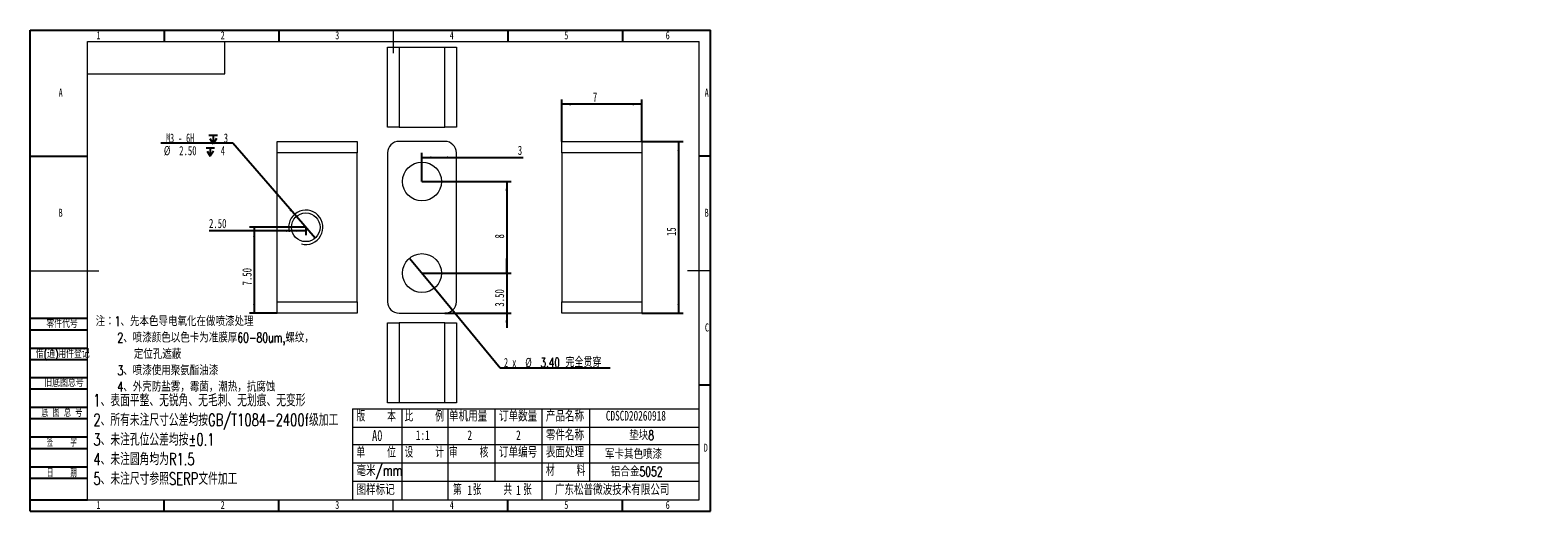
# Model space of a CAD drawing. Header units: millimetres. Extents: x 0 to 658, y -2 to 210.
import ezdxf

# ---------------------------------------------------------------- set-up
doc = ezdxf.new("R2010")
doc.units = ezdxf.units.MM
doc.layers.add('图框', color=7, linetype='Continuous')
doc.layers.add('粗实线层', color=7, linetype='Continuous', lineweight=15)
doc.styles.add('SLDTEXTSTYLE0', font='TXT', dxfattribs={"width": 0.7})
doc.styles.add('SLDTEXTSTYLE1', font='TXT', dxfattribs={"width": 0.7, "bigfont": 'bigfont'})
doc.styles.add('SLDTEXTSTYLE2', font='TXT', dxfattribs={"width": 0.614286, "bigfont": 'bigfont'})
doc.styles.add('SLDTEXTSTYLE3', font='TXT', dxfattribs={"width": 0.566667, "bigfont": 'bigfont'})
doc.styles.add('SLDTEXTSTYLE4', font='TXT', dxfattribs={"width": 0.633333})
doc.styles.add('SLDTEXTSTYLE5', font='TXT', dxfattribs={"width": 0.642857})
doc.dimstyles.new('SLDDIMSTYLE0', dxfattribs={"dimtxt": 4, "dimasz": 4.08, "dimexe": 0, "dimexo": 0.0625, "dimgap": 1, "dimtad": 2, "dimlfac": 0.2, "dimrnd": 1e-09, "dimzin": 12, "dimdsep": 46, "dimtxsty": 'SLDTEXTSTYLE0', "dimsah": 1, "dimcen": 0.09, "dimadec": 0, "dimazin": 3, "dimtfac": 1, "dimtofl": 0, "dimtmove": 0, "dimatfit": 3, "dimfxl": 0, "dimfrac": 2, "dimtolj": 1, "dimtzin": 12, "dimarcsym": 0})
doc.dimstyles.new('SLDDIMSTYLE1', dxfattribs={"dimtxt": 4, "dimasz": 4.08, "dimexe": 0, "dimexo": 0.0625, "dimgap": 1, "dimtad": 2, "dimlfac": 0.2, "dimrnd": 1e-09, "dimzin": 4, "dimdsep": 46, "dimtxsty": 'SLDTEXTSTYLE0', "dimsah": 1, "dimcen": 0.09, "dimadec": 0, "dimazin": 1, "dimtfac": 1, "dimtmove": 0, "dimatfit": 0, "dimfxl": 0, "dimfrac": 2, "dimtolj": 1, "dimtzin": 12, "dimarcsym": 0})
doc.dimstyles.new('SLDDIMSTYLE2', dxfattribs={"dimtxt": 4, "dimasz": 4.08, "dimexe": 0, "dimexo": 0.0625, "dimgap": 1, "dimtad": 0, "dimtih": 1, "dimtoh": 1, "dimlfac": 0.2, "dimrnd": 1e-09, "dimzin": 4, "dimdsep": 46, "dimtxsty": 'SLDTEXTSTYLE0', "dimblk1": 'NONE', "dimsah": 1, "dimcen": 0, "dimadec": 0, "dimazin": 1, "dimtfac": 1, "dimtmove": 0, "dimatfit": 3, "dimldrblk": 'NONE', "dimfxl": 0, "dimfrac": 2, "dimtolj": 1, "dimtzin": 12, "dimarcsym": 0})
doc.dimstyles.new('SLDDIMSTYLE3', dxfattribs={"dimtxt": 4, "dimasz": 4.08, "dimexe": 0, "dimexo": 0.0625, "dimgap": 1, "dimtad": 2, "dimlfac": 0.2, "dimrnd": 1e-09, "dimzin": 4, "dimdsep": 46, "dimtxsty": 'SLDTEXTSTYLE0', "dimsah": 1, "dimcen": 0.09, "dimadec": 0, "dimazin": 1, "dimtfac": 1, "dimtofl": 0, "dimtmove": 0, "dimatfit": 3, "dimfxl": 0, "dimfrac": 2, "dimtolj": 1, "dimtzin": 12, "dimarcsym": 0})
doc.dimstyles.new('SLDDIMSTYLE4', dxfattribs={"dimtxt": 4, "dimasz": 4.08, "dimexe": 0, "dimexo": 0.0625, "dimgap": 1, "dimtad": 0, "dimtih": 1, "dimtoh": 1, "dimdec": 6, "dimlfac": 0.2, "dimrnd": 1e-09, "dimzin": 12, "dimdsep": 46, "dimtxsty": 'SLDTEXTSTYLE0', "dimblk1": 'NONE', "dimsah": 1, "dimcen": 0, "dimadec": 0, "dimazin": 3, "dimtfac": 1, "dimtmove": 0, "dimatfit": 3, "dimldrblk": 'NONE', "dimfxl": 0, "dimfrac": 2, "dimtolj": 1, "dimtzin": 12, "dimarcsym": 0})

# ---------------------------------------------------------------- blocks, each defined once
blk = doc.blocks.new('SW_NOTE_0')
at = {"layer": '图框', "color": 0, "char_height": 4.2333, "attachment_point": 1, "style": 'SLDTEXTSTYLE1'}
for s, insert in [('\\M+1928D\\M+181461\\M+18141\\M+190E6\\M+1967B\\M+19046导电氧\\M+189BB\\M+18DDD\\M+198F4喷\\M+18EBD处\\M+1979D', (0, 5.46)), ('2\\M+18141喷\\M+18EBD颜\\M+19046\\M+188C8\\M+19046卡为\\M+18F79\\M+1968C\\M+18CFA60-80um,\\M+19786纹\\M+18143', (9.52, -1.69)), ('\\M+192E8\\M+188CA\\M+18D45\\M+18ED5\\M+195C1', (16.67, -8.83)), ('3\\M+18141喷\\M+18EBD\\M+18E67\\M+19770\\M+1E3DA氨酯\\M+196FB\\M+18EBD', (9.52, -15.98)), ('4\\M+18141\\M+18A4F壳\\M+19668盐雾\\M+18143霉\\M+18BDB\\M+18143\\M+192AA热\\M+18143\\M+18D52\\M+19585蚀', (9.52, -23.12))]:
    blk.add_mtext(s, dxfattribs=dict(at, insert=insert))
blk = doc.blocks.new('SW_NOTE_1')
at = {"layer": '图框', "color": 0, "attachment_point": 1, "style": 'SLDTEXTSTYLE1'}
for s, insert, char_height in [('1\\M+18141\\M+1955C\\M+196CA\\M+195BD\\M+190AE\\M+18141\\M+19DD9锐\\M+18A70\\M+18141\\M+19DD9\\M+196D1\\M+18E68\\M+18141\\M+19DD9划\\M+18DAD\\M+18141\\M+19DD9变\\M+18C60', (0, 6.82), 5.29167), ('2\\M+18141\\M+18F8A\\M+1974C\\M+196A2\\M+1928D\\M+18EDA\\M+190A1\\M+18CF6\\M+18DB7\\M+18BCF\\M+188C2GB/T1084-2400f级\\M+189C1\\M+18D48', (0, -1.73), 5.29167), ('3\\M+18141\\M+196A2\\M+1928D\\M+18D45\\M+188CA\\M+18CF6\\M+18DB7\\M+18BCF\\M+188C2\\M+1817D0.1', (0, -10.29), 5.2917), ('4\\M+18141\\M+196A2\\M+1928D圆\\M+18A70\\M+18BCF为R1.5', (0, -18.85), 5.2917), ('5\\M+18141\\M+196A2\\M+1928D\\M+18EDA\\M+190A1\\M+18E51\\M+18FC6SERP\\M+195B6\\M+18C8F\\M+189C1\\M+18D48', (0, -27.4), 5.2917)]:
    blk.add_mtext(s, dxfattribs=dict(at, insert=insert, char_height=char_height))
blk = doc.blocks.new('_D')
at = {"layer": '图框'}
for p, q in [((171.03, 143.94), (210.03, 143.94)), ((208.03, 143.94), (208.03, 103.94)), ((171.03, 103.94), (210.03, 103.94))]:
    blk.add_line(p, q, dxfattribs=at)
for points in [[(208.03, 143.94), (207.53, 139.86), (208.54, 139.86)], [(208.03, 103.94), (208.54, 108.02), (207.53, 108.02)]]:
    blk.add_solid(points, dxfattribs=at)
at = {"layer": '图框', "insert": (202.88, 119.07), "char_height": 4, "attachment_point": 1, "rotation": 90, "style": 'SLDTEXTSTYLE0'}
blk.add_mtext('8', dxfattribs=at)
blk = doc.blocks.new('_D_1')
at = {"layer": '图框'}
for p, q in [((171.03, 143.94), (171.03, 156.4)), ((171.03, 154.4), (186.03, 154.4)), ((186.03, 154.4), (215.2, 154.4))]:
    blk.add_line(p, q, dxfattribs=at)
for points in [[(171.03, 154.4), (175.11, 153.89), (175.11, 154.91)], [(186.03, 154.4), (181.95, 154.91), (181.95, 153.89)]]:
    blk.add_solid(points, dxfattribs=at)
at = {"layer": '图框', "insert": (212.87, 159.56), "char_height": 4, "attachment_point": 1, "style": 'SLDTEXTSTYLE0'}
blk.add_mtext('3', dxfattribs=at)
blk = doc.blocks.new('_D_2')
at = {"layer": '图框'}
for p, q in [((208.03, 103.94), (208.03, 110.29)), ((171.03, 103.94), (210.03, 103.94)), ((208.03, 103.94), (208.03, 86.44)), ((181.03, 86.44), (210.03, 86.44)), ((208.03, 86.44), (208.03, 80.09))]:
    blk.add_line(p, q, dxfattribs=at)
for points in [[(208.03, 103.94), (208.54, 108.02), (207.53, 108.02)], [(208.03, 86.44), (207.53, 82.36), (208.54, 82.36)]]:
    blk.add_solid(points, dxfattribs=at)
at = {"layer": '图框', "insert": (202.88, 89.32), "char_height": 4, "attachment_point": 1, "rotation": 90, "style": 'SLDTEXTSTYLE0'}
blk.add_mtext('3.50', dxfattribs=at)
blk = doc.blocks.new('_D_3')
at = {"layer": '图框'}
for p, q in [((165.62, 110.49), (176.45, 97.39)), ((176.45, 97.39), (205.22, 62.61)), ((205.22, 62.61), (253.13, 62.61))]:
    blk.add_line(p, q, dxfattribs=at)
blk.add_solid([(176.45, 97.39), (178.66, 93.93), (179.44, 94.57)], dxfattribs=at)
at = {"layer": '图框', "char_height": 4, "attachment_point": 1}
for s, insert, style in [('2 x', (206.81, 66.92), 'SLDTEXTSTYLE4'), ('%%c', (216.12, 66.92), 'SLDTEXTSTYLE0'), ('3.40 \\M+18AAE\\M+19153贯\\M+190FA', (222.79, 66.92), 'SLDTEXTSTYLE1')]:
    blk.add_mtext(s, dxfattribs=dict(at, insert=insert, style=style))
blk = doc.blocks.new('_NONE')
blk = doc.blocks.new('_D_4')
at = {"layer": '图框'}
for p, q in [((107.82, 122.46), (78.07, 122.46)), ((120.32, 122.46), (107.82, 122.46)), ((120.32, 123.94), (120.32, 120.46))]:
    blk.add_line(p, q, dxfattribs=at)
for points in [[(107.82, 122.46), (111.9, 121.95), (111.9, 122.97)], [(120.32, 122.46), (116.24, 122.97), (116.24, 121.95)]]:
    blk.add_solid(points, dxfattribs=at)
at = {"layer": '图框', "insert": (78.07, 127.61), "char_height": 4, "attachment_point": 1, "style": 'SLDTEXTSTYLE0'}
blk.add_mtext('2.50', dxfattribs=at)
blk = doc.blocks.new('_D_5')
at = {"layer": '图框'}
for p, q in [((120.32, 123.94), (95.82, 123.94)), ((97.82, 123.94), (97.82, 86.44)), ((107.82, 86.44), (95.82, 86.44))]:
    blk.add_line(p, q, dxfattribs=at)
for points in [[(97.82, 123.94), (97.31, 119.86), (98.33, 119.86)], [(97.82, 86.44), (98.33, 90.52), (97.31, 90.52)]]:
    blk.add_solid(points, dxfattribs=at)
at = {"layer": '图框', "insert": (92.66, 98.57), "char_height": 4, "attachment_point": 1, "rotation": 90, "style": 'SLDTEXTSTYLE0'}
blk.add_mtext('7.50', dxfattribs=at)
blk = doc.blocks.new('SW_SYMBOL_HOLE_DEPTH')
at = {"layer": '图框', "color": 0}
for p, q in [((0, 875), (800, 875)), ((100, 555), (400, 75)), ((400, 875), (400, 75)), ((700, 555), (400, 75))]:
    blk.add_line(p, q, dxfattribs=at)
blk = doc.blocks.new('_D_6')
at = {"layer": '图框'}
for p, q in [((88.47, 160.6), (57.09, 160.6)), ((116.22, 128.66), (88.47, 160.6)), ((124.42, 119.23), (116.22, 128.66))]:
    blk.add_line(p, q, dxfattribs=at)
blk.add_solid([(116.22, 128.66), (113.93, 132.08), (113.16, 131.41)], dxfattribs=at)
at = {"layer": '图框', "xscale": 0.004654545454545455, "yscale": 0.004654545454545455, "zscale": 0.004654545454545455}
for p in [(76.76, 154.58), (78.04, 160.08)]:
    blk.add_blockref('SW_SYMBOL_HOLE_DEPTH', p, dxfattribs=at)
at = {"layer": '图框', "char_height": 4, "attachment_point": 1}
for s, insert, style in [('M3 - 6H', (59.34, 164.91), 'SLDTEXTSTYLE5'), ('3', (84.48, 164.91), 'SLDTEXTSTYLE0'), ('%%c', (58.37, 159.41), 'SLDTEXTSTYLE0'), ('2.50', (65.04, 159.41), 'SLDTEXTSTYLE0'), ('4', (83.2, 159.41), 'SLDTEXTSTYLE0')]:
    blk.add_mtext(s, dxfattribs=dict(at, insert=insert, style=style))
blk = doc.blocks.new('_D_7')
at = {"layer": '图框'}
for p, q in [((267.03, 161.44), (285.03, 161.44)), ((283.03, 161.44), (283.03, 86.44)), ((267.03, 86.44), (285.03, 86.44))]:
    blk.add_line(p, q, dxfattribs=at)
for points in [[(283.03, 161.44), (282.53, 157.36), (283.54, 157.36)], [(283.03, 86.44), (283.54, 90.52), (282.53, 90.52)]]:
    blk.add_solid(points, dxfattribs=at)
at = {"layer": '图框', "insert": (277.88, 120.13), "char_height": 4, "attachment_point": 1, "rotation": 90, "style": 'SLDTEXTSTYLE0'}
blk.add_mtext('15', dxfattribs=at)
blk = doc.blocks.new('_D_8')
at = {"layer": '图框'}
for p, q in [((232.03, 161.44), (232.03, 179.68)), ((267.03, 161.44), (267.03, 179.68)), ((267.03, 177.68), (232.03, 177.68))]:
    blk.add_line(p, q, dxfattribs=at)
for points in [[(232.03, 177.68), (236.11, 177.17), (236.11, 178.19)], [(267.03, 177.68), (262.95, 178.19), (262.95, 177.17)]]:
    blk.add_solid(points, dxfattribs=at)
at = {"layer": '图框', "insert": (245.65, 182.84), "char_height": 4, "attachment_point": 1, "style": 'SLDTEXTSTYLE0'}
blk.add_mtext('7', dxfattribs=at)

msp = doc.modelspace()

# ---------------------------------------------------------------- linework, layer by layer
at = {"color": 7, "linetype": 'Continuous', "lineweight": 15}
for p, q in [((156.034344, 167.6083237), (156.034344, 202.6083248)), ((156.034344, 202.6083248), (161.0343169, 202.6083248)), ((161.0343169, 202.6083248), (161.0343169, 167.6083237)), ((161.0343169, 202.6083248), (181.0343202, 202.6083248)), ((181.0343202, 167.6083237), (181.0343202, 202.6083248)), ((181.0343202, 202.6083248), (186.0343303, 202.6083248)), ((186.0343303, 202.6083248), (186.0343303, 167.6083237)), ((161.0343169, 167.6083237), (156.034344, 167.6083237)), ((161.0343169, 167.6083237), (181.0343202, 167.6083237)), ((186.0343303, 167.6083237), (181.0343202, 167.6083237)), ((107.8178071, 161.4436994), (142.8178082, 161.4436994)), ((107.8178071, 156.4436992), (107.8178071, 161.4436994)), ((142.8178082, 161.4436994), (142.8178082, 156.4436992)), ((181.0343202, 161.4436994), (161.0343169, 161.4436994)), ((232.0330636, 156.4436992), (232.0330636, 161.4436994)), ((232.0330636, 161.4436994), (267.0330647, 161.4436994)), ((267.0330647, 161.4436994), (267.0330647, 156.4436992)), ((142.8178082, 156.4436992), (107.8178071, 156.4436992)), ((107.8178071, 91.4436979), (107.8178071, 156.4436992)), ((142.8178082, 91.4436979), (142.8178082, 156.4436992)), ((156.034344, 156.4436992), (156.034344, 91.4436979)), ((186.0343303, 91.4436979), (186.0343303, 156.4436992)), ((267.0330647, 156.4436992), (232.0330636, 156.4436992)), ((232.0330636, 156.4436992), (232.0330636, 91.4436979)), ((267.0330647, 156.4436992), (267.0330647, 91.4436979)), ((107.8178071, 91.4436979), (142.8178082, 91.4436979)), ((107.8178071, 86.443697), (107.8178071, 91.4436979)), ((142.8178082, 86.443697), (107.8178071, 86.443697)), ((142.8178082, 91.4436979), (142.8178082, 86.443697)), ((161.0343169, 86.443697), (181.0343202, 86.443697)), ((232.0330636, 86.443697), (232.0330636, 91.4436979)), ((232.0330636, 91.4436979), (267.0330647, 91.4436979)), ((267.0330647, 86.443697), (232.0330636, 86.443697)), ((267.0330647, 91.4436979), (267.0330647, 86.443697)), ((156.034344, 47.2601145), (156.034344, 82.2601156)), ((156.034344, 82.2601156), (161.0343169, 82.2601156)), ((161.0343169, 82.2601156), (161.0343169, 47.2601145)), ((181.0343202, 82.2601156), (161.0343169, 82.2601156)), ((181.0343202, 47.2601145), (181.0343202, 82.2601156)), ((181.0343202, 82.2601156), (186.0343303, 82.2601156)), ((186.0343303, 82.2601156), (186.0343303, 47.2601145)), ((161.0343169, 47.2601145), (156.034344, 47.2601145)), ((181.0343202, 47.2601145), (161.0343169, 47.2601145)), ((186.0343303, 47.2601145), (181.0343202, 47.2601145))]:
    msp.add_line(p, q, dxfattribs=at)
for centre, radius in [((171.0343353, 143.9436994), 8.5), ((120.3178082, 123.9436994), 6.25), ((171.0343353, 103.9436994), 8.5)]:
    msp.add_circle(centre, radius, dxfattribs=at)
for centre, start, end in [((161.0343353, 156.4436994), 90, 180), ((181.0343353, 156.4436994), 0, 90), ((161.0343353, 91.4436994), 180, 270), ((181.0343353, 91.4436994), 270, 0)]:
    msp.add_arc(centre, 5, start, end, dxfattribs=at)
at = {"color": 7, "linetype": 'Continuous', "lineweight": 0}
msp.add_arc((120.3178082, 123.9436994), 7.5, 255, 195, dxfattribs=at)
at = {"layer": '图框'}
for p, q in [((0, 0), (0, 210)), ((0, 210), (297, 210)), ((58.5, 210), (58.5, 205)), ((108.5, 210), (108.5, 205)), ((208.5, 210), (208.5, 205)), ((258.5, 210), (258.5, 205)), ((297, 0), (297, 210)), ((0, 155), (25, 155)), ((297, 155), (292, 155)), ((0, 84.2206215), (25, 84.2206215)), ((0, 79.2206215), (25, 79.2206215)), ((0, 71.2206215), (25, 71.2206215)), ((0, 66.2206215), (25, 66.2206215)), ((0, 58.4300278), (25, 58.4300278)), ((0, 53.4300278), (25, 53.4300278)), ((297, 55), (292, 55)), ((0, 45.4300278), (25, 45.4300278)), ((0, 40.4300278), (25, 40.4300278)), ((0, 32.4300278), (25, 32.4300278)), ((0, 27.4300278), (25, 27.4300278)), ((0, 19.4300278), (25, 19.4300278)), ((0, 14.4300278), (25, 14.4300278)), ((0, 5), (25, 5)), ((0, 0), (297, 0)), ((58.5, 0), (58.5, 5)), ((108.5, 0), (108.5, 5)), ((208.5, 0), (208.5, 5)), ((258.5, 0), (258.5, 5))]:
    msp.add_line(p, q, dxfattribs=at)
at = {"layer": '图框', "linetype": 'Continuous', "lineweight": 15}
for p, q in [((25, 5), (25, 205)), ((25, 205), (292, 205)), ((292, 5), (292, 205))]:
    msp.add_line(p, q, dxfattribs=at)
at = {"layer": '图框', "lineweight": 15}
for p, q in [((158.5, 210), (158.5, 200)), ((0, 105), (30, 105)), ((297, 105), (287, 105)), ((140.6854573, 44.6375897), (140.6854573, 5)), ((140.6854573, 44.6375897), (292, 44.6375897)), ((162.2134335, 44.6375897), (162.2134335, 5)), ((182.316782, 44.6375897), (182.316782, 5)), ((202.7866063, 44.6375897), (202.7866063, 13.2072362)), ((223.3713218, 44.6375897), (223.3713218, 5)), ((244.1827396, 44.6375897), (244.1827396, 13.2072362)), ((140.6854573, 36.6389612), (292, 36.6389612)), ((140.6854573, 29.1619824), (292, 29.1619824)), ((140.6854573, 21.1633539), (292, 21.1633539)), ((140.6854573, 13.2072362), (292, 13.2072362)), ((25, 5), (292, 5)), ((158.5, 0), (158.5, 5))]:
    msp.add_line(p, q, dxfattribs=at)
at = {"layer": '粗实线层'}
for p, q in [((85, 191), (85, 205)), ((25, 191), (85, 191))]:
    msp.add_line(p, q, dxfattribs=at)

# ---------------------------------------------------------------- block references
at = {"layer": '图框'}
for name, p in [('SW_NOTE_0', (28.5793222, 79.6083867)), ('SW_NOTE_1', (27.5720143, 44.2672309))]:
    msp.add_blockref(name, p, dxfattribs=at)

# ---------------------------------------------------------------- texts
for s, insert, char_height, attachment_point, style in [('1', (29.7944444, 209.4972863), 3.5, 2, 'SLDTEXTSTYLE0'), ('2', (84.0444444, 209.4972863), 3.5, 2, 'SLDTEXTSTYLE0'), ('3', (134.0444444, 209.4972863), 3.5, 2, 'SLDTEXTSTYLE0'), ('4', (184.0444444, 209.4972863), 3.5, 2, 'SLDTEXTSTYLE0'), ('5', (234.0444444, 209.4972863), 3.5, 2, 'SLDTEXTSTYLE0'), ('6', (278.296875, 209.4972863), 3.5, 2, 'SLDTEXTSTYLE0'), ('A', (13.3203125, 184.4972863), 3.5, 2, 'SLDTEXTSTYLE0'), ('A', (295.3203125, 184.4972863), 3.5, 2, 'SLDTEXTSTYLE0'), ('B', (13.3203125, 132.0550898), 3.5, 2, 'SLDTEXTSTYLE0'), ('B', (295.3203125, 132.0550898), 3.5, 2, 'SLDTEXTSTYLE0'), ('\\M+197EB\\M+18C8F\\M+191E3\\M+18D86', (7.0836359, 83.5790515), 3.5, 1, 'SLDTEXTSTYLE1'), ('C', (295.4272569, 81.9972863), 3.5, 2, 'SLDTEXTSTYLE0'), ('\\M+18ED8(\\M+192CA)\\M+19770\\M+18C8F\\M+1936F记', (2.4961356, 70.4725494), 3.5, 1, 'SLDTEXTSTYLE1'), ('\\M+18B8C\\M+192EA图总\\M+18D86', (6.1940533, 57.8238481), 3.5, 1, 'SLDTEXTSTYLE1'), ('\\M+192EA 图 总 \\M+18D86', (4.9471782, 44.7655004), 3.5, 1, 'SLDTEXTSTYLE2'), ('\\M+194C5    \\M+1967B', (142.4578715, 43.9381288), 4.7625, 1, 'SLDTEXTSTYLE3'), ('\\M+194E4    \\M+197E1', (163.4407616, 43.9381288), 4.7625, 1, 'SLDTEXTSTYLE3'), ('单\\M+18AF7\\M+19770\\M+197CA', (182.8423802, 43.9381288), 4.7625, 1, 'SLDTEXTSTYLE1'), ('订单\\M+19094\\M+197CA', (204.6631504, 43.9381288), 4.7625, 1, 'SLDTEXTSTYLE1'), ('产\\M+19569\\M+196BC\\M+18FCC', (225.1181906, 43.9381288), 4.7625, 1, 'SLDTEXTSTYLE1'), ('CDSCD20260918', (251.3065036, 43.8233325), 4.233333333, 1, 'SLDTEXTSTYLE0'), ('A0', (149.2386369, 35.4492715), 4.7625, 1, 'SLDTEXTSTYLE0'), ('1:1', (168.3654829, 35.3251701), 4.23333333, 1, 'SLDTEXTSTYLE0'), ('2', (190.869876, 35.3251701), 4.2333333, 1, 'SLDTEXTSTYLE0'), ('2', (212.1152821, 35.3251701), 4.2333333, 1, 'SLDTEXTSTYLE0'), ('\\M+197EB\\M+18C8F\\M+196BC\\M+18FCC', (225.1270103, 35.6872291), 4.7625, 1, 'SLDTEXTSTYLE1'), ('垫块8', (261.530523, 35.3251701), 4.23333333, 1, 'SLDTEXTSTYLE1'), ('签    \\M+18E9A', (13.8097401, 31.7635247), 3.5, 2, 'SLDTEXTSTYLE3'), ('单    \\M+188CA', (142.4666911, 28.2084925), 4.7625, 1, 'SLDTEXTSTYLE3'), ('设    计', (163.4407616, 28.2084925), 4.7625, 1, 'SLDTEXTSTYLE3'), ('审    \\M+18A6A', (182.8335606, 28.2084925), 4.7625, 1, 'SLDTEXTSTYLE3'), ('订单编\\M+18D86', (204.6543308, 28.2084925), 4.7625, 1, 'SLDTEXTSTYLE1'), ('\\M+1955C\\M+196CA处\\M+1979D', (225.1270103, 28.2084925), 4.7625, 1, 'SLDTEXTSTYLE1'), ('军卡\\M+191B4\\M+19046喷\\M+18EBD', (250.9320644, 27.1007334), 4.233333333, 1, 'SLDTEXTSTYLE1'), ('D', (294.9296875, 29.4972863), 3.5, 2, 'SLDTEXTSTYLE0'), ('\\M+19F7C\\M+195C4/mm', (142.4666911, 20.1882971), 4.7625, 1, 'SLDTEXTSTYLE1'), ('\\M+18DDE    \\M+197BF', (225.1270103, 20.2203213), 4.7625, 1, 'SLDTEXTSTYLE3'), ('铝\\M+18D87\\M+18BE05052', (253.5044807, 19.4304588), 4.233333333, 1, 'SLDTEXTSTYLE1'), ('\\M+193FA    \\M+18AFA', (13.8097401, 18.4134739), 3.5, 2, 'SLDTEXTSTYLE3'), ('图样标记', (142.4666911, 11.8647349), 4.7625, 1, 'SLDTEXTSTYLE1'), ('\\M+191E6  张    \\M+18BA4  张', (184.5969955, 11.8647349), 4.7625, 1, 'SLDTEXTSTYLE3'), ('1', (190.869876, 11.3042516), 4.2333333, 1, 'SLDTEXTSTYLE0'), ('1', (212.1152821, 11.3042516), 4.2333333, 1, 'SLDTEXTSTYLE0'), ('\\M+19BF6东\\M+18FBC\\M+19581\\M+194F7\\M+19467\\M+18B5A术\\M+1974C\\M+18CC0\\M+18CF6\\M+18E69', (229.0632809, 11.8647349), 4.7625, 1, 'SLDTEXTSTYLE1'), ('1', (29.7944444, 4.4972863), 3.5, 2, 'SLDTEXTSTYLE0'), ('2', (84.0444444, 4.4972863), 3.5, 2, 'SLDTEXTSTYLE0'), ('3', (134.0444444, 4.4972863), 3.5, 2, 'SLDTEXTSTYLE0'), ('4', (184.0444444, 4.4972863), 3.5, 2, 'SLDTEXTSTYLE0'), ('5', (234.0444444, 4.4972863), 3.5, 2, 'SLDTEXTSTYLE0'), ('6', (278.296875, 4.4972863), 3.5, 2, 'SLDTEXTSTYLE0')]:
    msp.add_mtext(s, dxfattribs=dict(at, insert=insert, char_height=char_height, attachment_point=attachment_point, style=style))

# ---------------------------------------------------------------- dimensions: what is measured, and where the dimension line sits
for base, p1, p2, dimstyle, picture, middle in [((232.0330636, 177.679422), (267.0330636, 161.4436994), (232.0330636, 161.4436994), 'SLDDIMSTYLE0', '_D_8', (246.8091329, 177.679422)), ((186.0343353, 154.4021965), (171.0343353, 143.9436994), (186.0343353, 156.4436994), 'SLDDIMSTYLE0', '_D_1', (214.0343353, 154.4021965)), ((107.8178082, 122.4579191), (120.3178082, 123.9436994), (107.8178082, 91.4436994), 'SLDDIMSTYLE3', '_D_4', (82.7254383, 122.4579191))]:
    dim = msp.add_linear_dim(base=base, p1=p1, p2=p2, dimstyle=dimstyle, dxfattribs=at)
    dim.commit()
    dim.dimension.update_dxf_attribs({"geometry": picture, "text_midpoint": middle, "dimtype": 160})
dim = msp.add_diameter_dim_2p(p1=(124.4167098, 119.2254894), p2=(116.2189066, 128.6619094), text=' M3 - 6H {\\fGDT;x} 3\\P%%c 2.50 {\\fGDT;x} 4\\P', dimstyle='SLDDIMSTYLE4', override={"dimpost": '<>'}, dxfattribs=at)
dim.commit()
dim.dimension.update_dxf_attribs({"geometry": '_D_6', "text_midpoint": (71.9838589, 159.7565709), "dimtype": 163})
for base, p1, p2, dimstyle, picture, middle in [((283.0330636, 86.4436994), (267.0330636, 161.4436994), (267.0330636, 86.4436994), 'SLDDIMSTYLE0', '_D_7', (283.0330636, 122.4579191)), ((208.0343353, 103.9436994), (171.0343353, 143.9436994), (171.0343353, 103.9436994), 'SLDDIMSTYLE0', '_D', (208.0343353, 120.2292486)), ((97.8178082, 86.4436994), (120.3178082, 123.9436994), (107.8178082, 86.4436994), 'SLDDIMSTYLE3', '_D_5', (97.8178082, 103.222326)), ((208.0343353, 86.4436994), (171.0343353, 103.9436994), (181.0343353, 86.4436994), 'SLDDIMSTYLE1', '_D_2', (208.0343353, 93.9804624))]:
    dim = msp.add_linear_dim(base=base, p1=p1, p2=p2, angle=90, dimstyle=dimstyle, dxfattribs=at)
    dim.commit()
    dim.dimension.update_dxf_attribs({"geometry": picture, "text_midpoint": middle, "dimtype": 160})
dim = msp.add_diameter_dim_2p(p1=(165.6175006, 110.4941118), p2=(176.4511699, 97.393287), text='2 x <> 完全贯穿\\P', dimstyle='SLDDIMSTYLE2', dxfattribs=at)
dim.commit()
dim.dimension.update_dxf_attribs({"geometry": '_D_3', "text_midpoint": (229.9666596, 64.5088562), "dimtype": 163})

doc.saveas('drawing.dxf')
